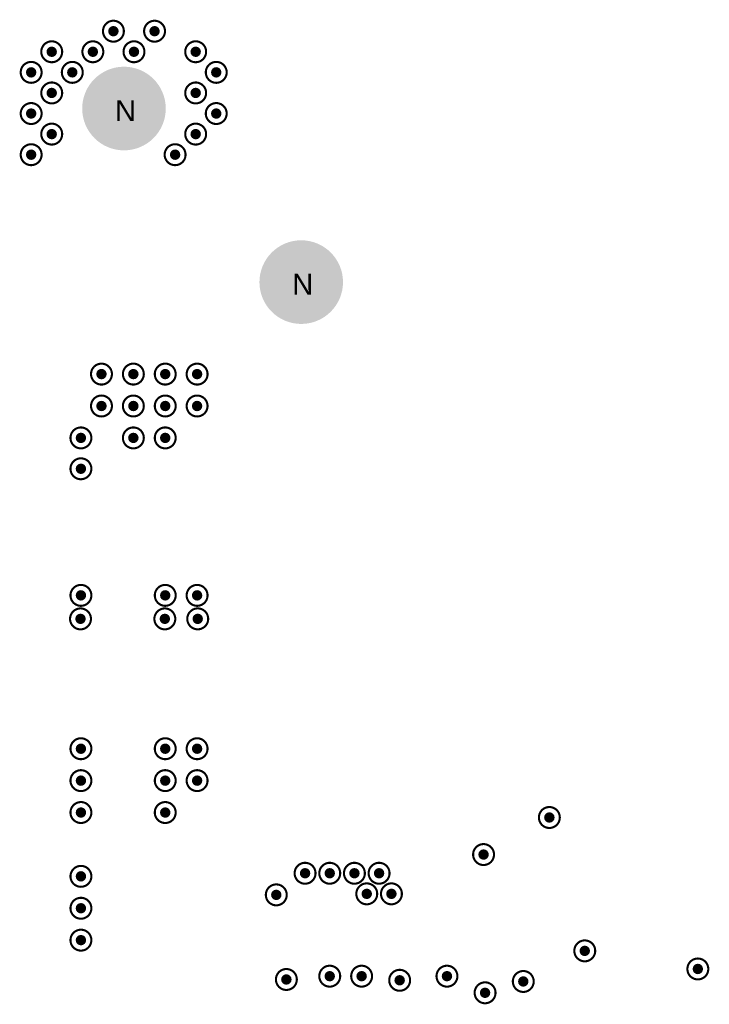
# Model space of a CAD drawing. Header units: inches. Extents: x -11.9 to 0, y -4.1 to 7.1.
# Tile 50 of 54: x -2.905 to -2.245, y 4.384 to 5.326. Entities that reach past the tile are written whole.
import ezdxf

# ---------------------------------------------------------------- set-up
doc = ezdxf.new("R2010")
doc.units = ezdxf.units.IN
doc.header["$MEASUREMENT"] = 0
for name, color, linetype in [('DrillDrawing', 1, 'Continuous'), ('MultiLayer', 9, 'Continuous'), ('PadHoleLayer', 156, 'Continuous'), ('ViaHoleLayer', 16, 'Continuous')]:
    doc.layers.add(name, color=color, linetype=linetype)
doc.styles.add('Arial', font='txt', dxfattribs={"height": 0.2})

# ---------------------------------------------------------------- blocks, each defined once
blk = doc.blocks.new('K_______5117_40')
at = {"layer": 'MultiLayer'}
h = blk.add_hatch(color=9, dxfattribs=at)
edge = h.paths.add_edge_path()
edge.add_arc((0, 0), 0.04, 0, 360)
at = {"layer": 'PadHoleLayer'}
h = blk.add_hatch(color=156, dxfattribs=at)
edge = h.paths.add_edge_path()
edge.add_arc((0, 0), 0.02, 0, 360)
blk = doc.blocks.new('K_______5001_46')
at = {"layer": 'MultiLayer'}
h = blk.add_hatch(color=9, dxfattribs=at)
edge = h.paths.add_edge_path()
edge.add_arc((0, 0), 0.04, 0, 360)
at = {"layer": 'PadHoleLayer'}
h = blk.add_hatch(color=156, dxfattribs=at)
edge = h.paths.add_edge_path()
edge.add_arc((0, 0), 0.02, 0, 360)

msp = doc.modelspace()

# ---------------------------------------------------------------- hatches: boundary and pattern name
at = {"layer": 'ViaHoleLayer'}
h = msp.add_hatch(color=16, dxfattribs=at)
edge = h.paths.add_edge_path()
edge.add_arc((-2.81496, 5.31496), 0.005, 0, 360)
h = msp.add_hatch(color=16, dxfattribs=at)
edge = h.paths.add_edge_path()
edge.add_arc((-2.77559, 5.31496), 0.005, 0, 360)
h = msp.add_hatch(color=16, dxfattribs=at)
edge = h.paths.add_edge_path()
edge.add_arc((-2.87402, 5.29528), 0.005, 0, 360)
h = msp.add_hatch(color=16, dxfattribs=at)
edge = h.paths.add_edge_path()
edge.add_arc((-2.83465, 5.29528), 0.005, 0, 360)
h = msp.add_hatch(color=16, dxfattribs=at)
edge = h.paths.add_edge_path()
edge.add_arc((-2.79528, 5.29528), 0.005, 0, 360)
h = msp.add_hatch(color=16, dxfattribs=at)
edge = h.paths.add_edge_path()
edge.add_arc((-2.73622, 5.29528), 0.005, 0, 360)
h = msp.add_hatch(color=16, dxfattribs=at)
edge = h.paths.add_edge_path()
edge.add_arc((-2.8937, 5.27559), 0.005, 0, 360)
h = msp.add_hatch(color=16, dxfattribs=at)
edge = h.paths.add_edge_path()
edge.add_arc((-2.85433, 5.27559), 0.005, 0, 360)
h = msp.add_hatch(color=16, dxfattribs=at)
edge = h.paths.add_edge_path()
edge.add_arc((-2.71654, 5.27559), 0.005, 0, 360)
h = msp.add_hatch(color=16, dxfattribs=at)
edge = h.paths.add_edge_path()
edge.add_arc((-2.87402, 5.25591), 0.005, 0, 360)
h = msp.add_hatch(color=16, dxfattribs=at)
edge = h.paths.add_edge_path()
edge.add_arc((-2.73622, 5.25591), 0.005, 0, 360)
h = msp.add_hatch(color=16, dxfattribs=at)
edge = h.paths.add_edge_path()
edge.add_arc((-2.8937, 5.23622), 0.005, 0, 360)
h = msp.add_hatch(color=16, dxfattribs=at)
edge = h.paths.add_edge_path()
edge.add_arc((-2.71654, 5.23622), 0.005, 0, 360)
h = msp.add_hatch(color=16, dxfattribs=at)
edge = h.paths.add_edge_path()
edge.add_arc((-2.87402, 5.21654), 0.005, 0, 360)
h = msp.add_hatch(color=16, dxfattribs=at)
edge = h.paths.add_edge_path()
edge.add_arc((-2.73622, 5.21654), 0.005, 0, 360)
h = msp.add_hatch(color=16, dxfattribs=at)
edge = h.paths.add_edge_path()
edge.add_arc((-2.8937, 5.19685), 0.005, 0, 360)
h = msp.add_hatch(color=16, dxfattribs=at)
edge = h.paths.add_edge_path()
edge.add_arc((-2.75591, 5.19685), 0.005, 0, 360)
h = msp.add_hatch(color=16, dxfattribs=at)
edge = h.paths.add_edge_path()
edge.add_arc((-2.82639, 4.98703), 0.005, 0, 360)
h = msp.add_hatch(color=16, dxfattribs=at)
edge = h.paths.add_edge_path()
edge.add_arc((-2.79587, 4.98703), 0.005, 0, 360)
h = msp.add_hatch(color=16, dxfattribs=at)
edge = h.paths.add_edge_path()
edge.add_arc((-2.76536, 4.98703), 0.005, 0, 360)
h = msp.add_hatch(color=16, dxfattribs=at)
edge = h.paths.add_edge_path()
edge.add_arc((-2.73485, 4.98703), 0.005, 0, 360)
h = msp.add_hatch(color=16, dxfattribs=at)
edge = h.paths.add_edge_path()
edge.add_arc((-2.82639, 4.95652), 0.005, 0, 360)
h = msp.add_hatch(color=16, dxfattribs=at)
edge = h.paths.add_edge_path()
edge.add_arc((-2.79587, 4.95652), 0.005, 0, 360)
h = msp.add_hatch(color=16, dxfattribs=at)
edge = h.paths.add_edge_path()
edge.add_arc((-2.76536, 4.95652), 0.005, 0, 360)
h = msp.add_hatch(color=16, dxfattribs=at)
edge = h.paths.add_edge_path()
edge.add_arc((-2.73485, 4.95652), 0.005, 0, 360)
h = msp.add_hatch(color=16, dxfattribs=at)
edge = h.paths.add_edge_path()
edge.add_arc((-2.84607, 4.92601), 0.005, 0, 360)
h = msp.add_hatch(color=16, dxfattribs=at)
edge = h.paths.add_edge_path()
edge.add_arc((-2.79587, 4.92601), 0.005, 0, 360)
h = msp.add_hatch(color=16, dxfattribs=at)
edge = h.paths.add_edge_path()
edge.add_arc((-2.76536, 4.92601), 0.005, 0, 360)
h = msp.add_hatch(color=16, dxfattribs=at)
edge = h.paths.add_edge_path()
edge.add_arc((-2.84607, 4.89648), 0.005, 0, 360)
h = msp.add_hatch(color=16, dxfattribs=at)
edge = h.paths.add_edge_path()
edge.add_arc((-2.84607, 4.77542), 0.005, 0, 360)
h = msp.add_hatch(color=16, dxfattribs=at)
edge = h.paths.add_edge_path()
edge.add_arc((-2.76536, 4.77542), 0.005, 0, 360)
h = msp.add_hatch(color=16, dxfattribs=at)
edge = h.paths.add_edge_path()
edge.add_arc((-2.73485, 4.77542), 0.005, 0, 360)
h = msp.add_hatch(color=16, dxfattribs=at)
edge = h.paths.add_edge_path()
edge.add_arc((-2.84646, 4.75295), 0.005, 0, 360)
h = msp.add_hatch(color=16, dxfattribs=at)
edge = h.paths.add_edge_path()
edge.add_arc((-2.76575, 4.75295), 0.005, 0, 360)
h = msp.add_hatch(color=16, dxfattribs=at)
edge = h.paths.add_edge_path()
edge.add_arc((-2.73425, 4.75295), 0.005, 0, 360)
h = msp.add_hatch(color=16, dxfattribs=at)
edge = h.paths.add_edge_path()
edge.add_arc((-2.84607, 4.62876), 0.005, 0, 360)
h = msp.add_hatch(color=16, dxfattribs=at)
edge = h.paths.add_edge_path()
edge.add_arc((-2.76536, 4.62876), 0.005, 0, 360)
h = msp.add_hatch(color=16, dxfattribs=at)
edge = h.paths.add_edge_path()
edge.add_arc((-2.73485, 4.62876), 0.005, 0, 360)
h = msp.add_hatch(color=16, dxfattribs=at)
edge = h.paths.add_edge_path()
edge.add_arc((-2.84607, 4.59825), 0.005, 0, 360)
h = msp.add_hatch(color=16, dxfattribs=at)
edge = h.paths.add_edge_path()
edge.add_arc((-2.76536, 4.59825), 0.005, 0, 360)
h = msp.add_hatch(color=16, dxfattribs=at)
edge = h.paths.add_edge_path()
edge.add_arc((-2.73485, 4.59825), 0.005, 0, 360)
h = msp.add_hatch(color=16, dxfattribs=at)
edge = h.paths.add_edge_path()
edge.add_arc((-2.84607, 4.56774), 0.005, 0, 360)
h = msp.add_hatch(color=16, dxfattribs=at)
edge = h.paths.add_edge_path()
edge.add_arc((-2.76536, 4.56774), 0.005, 0, 360)
h = msp.add_hatch(color=16, dxfattribs=at)
edge = h.paths.add_edge_path()
edge.add_arc((-2.39764, 4.56299), 0.005, 0, 360)
h = msp.add_hatch(color=16, dxfattribs=at)
edge = h.paths.add_edge_path()
edge.add_arc((-2.46063, 4.52756), 0.005, 0, 360)
h = msp.add_hatch(color=16, dxfattribs=at)
edge = h.paths.add_edge_path()
edge.add_arc((-2.84607, 4.50672), 0.005, 0, 360)
h = msp.add_hatch(color=16, dxfattribs=at)
edge = h.paths.add_edge_path()
edge.add_arc((-2.6315, 4.50967), 0.005, 0, 360)
h = msp.add_hatch(color=16, dxfattribs=at)
edge = h.paths.add_edge_path()
edge.add_arc((-2.60788, 4.50967), 0.005, 0, 360)
h = msp.add_hatch(color=16, dxfattribs=at)
edge = h.paths.add_edge_path()
edge.add_arc((-2.58426, 4.50967), 0.005, 0, 360)
h = msp.add_hatch(color=16, dxfattribs=at)
edge = h.paths.add_edge_path()
edge.add_arc((-2.56064, 4.50967), 0.005, 0, 360)
h = msp.add_hatch(color=16, dxfattribs=at)
edge = h.paths.add_edge_path()
edge.add_arc((-2.65906, 4.489), 0.005, 0, 360)
h = msp.add_hatch(color=16, dxfattribs=at)
edge = h.paths.add_edge_path()
edge.add_arc((-2.57245, 4.48998), 0.005, 0, 360)
h = msp.add_hatch(color=16, dxfattribs=at)
edge = h.paths.add_edge_path()
edge.add_arc((-2.54883, 4.48998), 0.005, 0, 360)
h = msp.add_hatch(color=16, dxfattribs=at)
edge = h.paths.add_edge_path()
edge.add_arc((-2.84607, 4.4762), 0.005, 0, 360)
h = msp.add_hatch(color=16, dxfattribs=at)
edge = h.paths.add_edge_path()
edge.add_arc((-2.84607, 4.44569), 0.005, 0, 360)
h = msp.add_hatch(color=16, dxfattribs=at)
edge = h.paths.add_edge_path()
edge.add_arc((-2.36376, 4.43545), 0.005, 0, 360)
h = msp.add_hatch(color=16, dxfattribs=at)
edge = h.paths.add_edge_path()
edge.add_arc((-2.60788, 4.41124), 0.005, 0, 360)
h = msp.add_hatch(color=16, dxfattribs=at)
edge = h.paths.add_edge_path()
edge.add_arc((-2.57737, 4.41124), 0.005, 0, 360)
h = msp.add_hatch(color=16, dxfattribs=at)
edge = h.paths.add_edge_path()
edge.add_arc((-2.49568, 4.41124), 0.005, 0, 360)
h = msp.add_hatch(color=16, dxfattribs=at)
edge = h.paths.add_edge_path()
edge.add_arc((-2.25552, 4.41813), 0.005, 0, 360)
h = msp.add_hatch(color=16, dxfattribs=at)
edge = h.paths.add_edge_path()
edge.add_arc((-2.64939, 4.40808), 0.005, 0, 360)
h = msp.add_hatch(color=16, dxfattribs=at)
edge = h.paths.add_edge_path()
edge.add_arc((-2.54095, 4.40731), 0.005, 0, 360)
h = msp.add_hatch(color=16, dxfattribs=at)
edge = h.paths.add_edge_path()
edge.add_arc((-2.42262, 4.40618), 0.005, 0, 360)
h = msp.add_hatch(color=16, dxfattribs=at)
edge = h.paths.add_edge_path()
edge.add_arc((-2.45918, 4.39534), 0.005, 0, 360)

# ---------------------------------------------------------------- linework, layer by layer
at = {"layer": 'DrillDrawing'}
for points, const_width in [([(-2.80496, 5.31496, 1), (-2.82496, 5.31496, 1)], 0.002), ([(-2.76559, 5.31496, 1), (-2.78559, 5.31496, 1)], 0.002), ([(-2.82546, 5.31496, 1), (-2.82446, 5.31496, 1)], 0.001), ([(-2.80546, 5.31496, 1), (-2.80446, 5.31496, 1)], 0.001), ([(-2.78609, 5.31496, 1), (-2.78509, 5.31496, 1)], 0.001), ([(-2.76609, 5.31496, 1), (-2.76509, 5.31496, 1)], 0.001), ([(-2.86402, 5.29528, 1), (-2.88402, 5.29528, 1)], 0.002), ([(-2.82465, 5.29528, 1), (-2.84465, 5.29528, 1)], 0.002), ([(-2.78528, 5.29528, 1), (-2.80528, 5.29528, 1)], 0.002), ([(-2.72622, 5.29528, 1), (-2.74622, 5.29528, 1)], 0.002), ([(-2.88452, 5.29528, 1), (-2.88352, 5.29528, 1)], 0.001), ([(-2.86452, 5.29528, 1), (-2.86352, 5.29528, 1)], 0.001), ([(-2.84515, 5.29528, 1), (-2.84415, 5.29528, 1)], 0.001), ([(-2.82515, 5.29528, 1), (-2.82415, 5.29528, 1)], 0.001), ([(-2.80578, 5.29528, 1), (-2.80478, 5.29528, 1)], 0.001), ([(-2.78578, 5.29528, 1), (-2.78478, 5.29528, 1)], 0.001), ([(-2.74672, 5.29528, 1), (-2.74572, 5.29528, 1)], 0.001), ([(-2.72672, 5.29528, 1), (-2.72572, 5.29528, 1)], 0.001), ([(-2.8837, 5.27559, 1), (-2.9037, 5.27559, 1)], 0.002), ([(-2.84433, 5.27559, 1), (-2.86433, 5.27559, 1)], 0.002), ([(-2.70654, 5.27559, 1), (-2.72654, 5.27559, 1)], 0.002), ([(-2.9042, 5.27559, 1), (-2.9032, 5.27559, 1)], 0.001), ([(-2.8842, 5.27559, 1), (-2.8832, 5.27559, 1)], 0.001), ([(-2.86483, 5.27559, 1), (-2.86383, 5.27559, 1)], 0.001), ([(-2.84483, 5.27559, 1), (-2.84383, 5.27559, 1)], 0.001), ([(-2.72704, 5.27559, 1), (-2.72604, 5.27559, 1)], 0.001), ([(-2.70704, 5.27559, 1), (-2.70604, 5.27559, 1)], 0.001), ([(-2.86402, 5.25591, 1), (-2.88402, 5.25591, 1)], 0.002), ([(-2.72622, 5.25591, 1), (-2.74622, 5.25591, 1)], 0.002), ([(-2.88452, 5.25591, 1), (-2.88352, 5.25591, 1)], 0.001), ([(-2.86452, 5.25591, 1), (-2.86352, 5.25591, 1)], 0.001), ([(-2.74672, 5.25591, 1), (-2.74572, 5.25591, 1)], 0.001), ([(-2.72672, 5.25591, 1), (-2.72572, 5.25591, 1)], 0.001), ([(-2.8837, 5.23622, 1), (-2.9037, 5.23622, 1)], 0.002), ([(-2.70654, 5.23622, 1), (-2.72654, 5.23622, 1)], 0.002), ([(-2.9042, 5.23622, 1), (-2.9032, 5.23622, 1)], 0.001), ([(-2.8842, 5.23622, 1), (-2.8832, 5.23622, 1)], 0.001), ([(-2.72704, 5.23622, 1), (-2.72604, 5.23622, 1)], 0.001), ([(-2.70704, 5.23622, 1), (-2.70604, 5.23622, 1)], 0.001), ([(-2.86402, 5.21654, 1), (-2.88402, 5.21654, 1)], 0.002), ([(-2.72622, 5.21654, 1), (-2.74622, 5.21654, 1)], 0.002), ([(-2.88452, 5.21654, 1), (-2.88352, 5.21654, 1)], 0.001), ([(-2.86452, 5.21654, 1), (-2.86352, 5.21654, 1)], 0.001), ([(-2.74672, 5.21654, 1), (-2.74572, 5.21654, 1)], 0.001), ([(-2.72672, 5.21654, 1), (-2.72572, 5.21654, 1)], 0.001), ([(-2.8837, 5.19685, 1), (-2.9037, 5.19685, 1)], 0.002), ([(-2.74591, 5.19685, 1), (-2.76591, 5.19685, 1)], 0.002), ([(-2.9042, 5.19685, 1), (-2.9032, 5.19685, 1)], 0.001), ([(-2.8842, 5.19685, 1), (-2.8832, 5.19685, 1)], 0.001), ([(-2.76641, 5.19685, 1), (-2.76541, 5.19685, 1)], 0.001), ([(-2.74641, 5.19685, 1), (-2.74541, 5.19685, 1)], 0.001), ([(-2.81639, 4.98703, 1), (-2.83639, 4.98703, 1)], 0.002), ([(-2.78587, 4.98703, 1), (-2.80587, 4.98703, 1)], 0.002), ([(-2.75536, 4.98703, 1), (-2.77536, 4.98703, 1)], 0.002), ([(-2.72485, 4.98703, 1), (-2.74485, 4.98703, 1)], 0.002), ([(-2.83689, 4.98703, 1), (-2.83589, 4.98703, 1)], 0.001), ([(-2.81689, 4.98703, 1), (-2.81589, 4.98703, 1)], 0.001), ([(-2.80637, 4.98703, 1), (-2.80537, 4.98703, 1)], 0.001), ([(-2.78637, 4.98703, 1), (-2.78537, 4.98703, 1)], 0.001), ([(-2.77586, 4.98703, 1), (-2.77486, 4.98703, 1)], 0.001), ([(-2.75586, 4.98703, 1), (-2.75486, 4.98703, 1)], 0.001), ([(-2.74535, 4.98703, 1), (-2.74435, 4.98703, 1)], 0.001), ([(-2.72535, 4.98703, 1), (-2.72435, 4.98703, 1)], 0.001), ([(-2.81639, 4.95652, 1), (-2.83639, 4.95652, 1)], 0.002), ([(-2.78587, 4.95652, 1), (-2.80587, 4.95652, 1)], 0.002), ([(-2.75536, 4.95652, 1), (-2.77536, 4.95652, 1)], 0.002), ([(-2.72485, 4.95652, 1), (-2.74485, 4.95652, 1)], 0.002), ([(-2.83689, 4.95652, 1), (-2.83589, 4.95652, 1)], 0.001), ([(-2.81689, 4.95652, 1), (-2.81589, 4.95652, 1)], 0.001), ([(-2.80637, 4.95652, 1), (-2.80537, 4.95652, 1)], 0.001), ([(-2.78637, 4.95652, 1), (-2.78537, 4.95652, 1)], 0.001), ([(-2.77586, 4.95652, 1), (-2.77486, 4.95652, 1)], 0.001), ([(-2.75586, 4.95652, 1), (-2.75486, 4.95652, 1)], 0.001), ([(-2.74535, 4.95652, 1), (-2.74435, 4.95652, 1)], 0.001), ([(-2.72535, 4.95652, 1), (-2.72435, 4.95652, 1)], 0.001), ([(-2.83607, 4.92601, 1), (-2.85607, 4.92601, 1)], 0.002), ([(-2.78587, 4.92601, 1), (-2.80587, 4.92601, 1)], 0.002), ([(-2.75536, 4.92601, 1), (-2.77536, 4.92601, 1)], 0.002), ([(-2.85657, 4.92601, 1), (-2.85557, 4.92601, 1)], 0.001), ([(-2.83657, 4.92601, 1), (-2.83557, 4.92601, 1)], 0.001), ([(-2.80637, 4.92601, 1), (-2.80537, 4.92601, 1)], 0.001), ([(-2.78637, 4.92601, 1), (-2.78537, 4.92601, 1)], 0.001), ([(-2.77586, 4.92601, 1), (-2.77486, 4.92601, 1)], 0.001), ([(-2.75586, 4.92601, 1), (-2.75486, 4.92601, 1)], 0.001), ([(-2.83607, 4.89648, 1), (-2.85607, 4.89648, 1)], 0.002), ([(-2.85657, 4.89648, 1), (-2.85557, 4.89648, 1)], 0.001), ([(-2.83657, 4.89648, 1), (-2.83557, 4.89648, 1)], 0.001), ([(-2.83607, 4.77542, 1), (-2.85607, 4.77542, 1)], 0.002), ([(-2.75536, 4.77542, 1), (-2.77536, 4.77542, 1)], 0.002), ([(-2.72485, 4.77542, 1), (-2.74485, 4.77542, 1)], 0.002), ([(-2.85657, 4.77542, 1), (-2.85557, 4.77542, 1)], 0.001), ([(-2.83657, 4.77542, 1), (-2.83557, 4.77542, 1)], 0.001), ([(-2.77586, 4.77542, 1), (-2.77486, 4.77542, 1)], 0.001), ([(-2.75586, 4.77542, 1), (-2.75486, 4.77542, 1)], 0.001), ([(-2.74535, 4.77542, 1), (-2.74435, 4.77542, 1)], 0.001), ([(-2.72535, 4.77542, 1), (-2.72435, 4.77542, 1)], 0.001), ([(-2.83646, 4.75295, 1), (-2.85646, 4.75295, 1)], 0.002), ([(-2.75575, 4.75295, 1), (-2.77575, 4.75295, 1)], 0.002), ([(-2.72425, 4.75295, 1), (-2.74425, 4.75295, 1)], 0.002), ([(-2.85696, 4.75295, 1), (-2.85596, 4.75295, 1)], 0.001), ([(-2.83696, 4.75295, 1), (-2.83596, 4.75295, 1)], 0.001), ([(-2.77625, 4.75295, 1), (-2.77525, 4.75295, 1)], 0.001), ([(-2.75625, 4.75295, 1), (-2.75525, 4.75295, 1)], 0.001), ([(-2.74475, 4.75295, 1), (-2.74375, 4.75295, 1)], 0.001), ([(-2.72475, 4.75295, 1), (-2.72375, 4.75295, 1)], 0.001), ([(-2.83607, 4.62876, 1), (-2.85607, 4.62876, 1)], 0.002), ([(-2.75536, 4.62876, 1), (-2.77536, 4.62876, 1)], 0.002), ([(-2.72485, 4.62876, 1), (-2.74485, 4.62876, 1)], 0.002), ([(-2.85657, 4.62876, 1), (-2.85557, 4.62876, 1)], 0.001), ([(-2.83657, 4.62876, 1), (-2.83557, 4.62876, 1)], 0.001), ([(-2.77586, 4.62876, 1), (-2.77486, 4.62876, 1)], 0.001), ([(-2.75586, 4.62876, 1), (-2.75486, 4.62876, 1)], 0.001), ([(-2.74535, 4.62876, 1), (-2.74435, 4.62876, 1)], 0.001), ([(-2.72535, 4.62876, 1), (-2.72435, 4.62876, 1)], 0.001), ([(-2.83607, 4.59825, 1), (-2.85607, 4.59825, 1)], 0.002), ([(-2.75536, 4.59825, 1), (-2.77536, 4.59825, 1)], 0.002), ([(-2.72485, 4.59825, 1), (-2.74485, 4.59825, 1)], 0.002), ([(-2.85657, 4.59825, 1), (-2.85557, 4.59825, 1)], 0.001), ([(-2.83657, 4.59825, 1), (-2.83557, 4.59825, 1)], 0.001), ([(-2.77586, 4.59825, 1), (-2.77486, 4.59825, 1)], 0.001), ([(-2.75586, 4.59825, 1), (-2.75486, 4.59825, 1)], 0.001), ([(-2.74535, 4.59825, 1), (-2.74435, 4.59825, 1)], 0.001), ([(-2.72535, 4.59825, 1), (-2.72435, 4.59825, 1)], 0.001), ([(-2.83607, 4.56774, 1), (-2.85607, 4.56774, 1)], 0.002), ([(-2.75536, 4.56774, 1), (-2.77536, 4.56774, 1)], 0.002), ([(-2.85657, 4.56774, 1), (-2.85557, 4.56774, 1)], 0.001), ([(-2.83657, 4.56774, 1), (-2.83557, 4.56774, 1)], 0.001), ([(-2.77586, 4.56774, 1), (-2.77486, 4.56774, 1)], 0.001), ([(-2.75586, 4.56774, 1), (-2.75486, 4.56774, 1)], 0.001), ([(-2.38764, 4.56299, 1), (-2.40764, 4.56299, 1)], 0.002), ([(-2.40814, 4.56299, 1), (-2.40714, 4.56299, 1)], 0.001), ([(-2.38814, 4.56299, 1), (-2.38714, 4.56299, 1)], 0.001), ([(-2.45063, 4.52756, 1), (-2.47063, 4.52756, 1)], 0.002), ([(-2.6215, 4.50967, 1), (-2.6415, 4.50967, 1)], 0.002), ([(-2.59788, 4.50967, 1), (-2.61788, 4.50967, 1)], 0.002), ([(-2.57426, 4.50967, 1), (-2.59426, 4.50967, 1)], 0.002), ([(-2.55064, 4.50967, 1), (-2.57064, 4.50967, 1)], 0.002), ([(-2.47113, 4.52756, 1), (-2.47013, 4.52756, 1)], 0.001), ([(-2.45113, 4.52756, 1), (-2.45013, 4.52756, 1)], 0.001), ([(-2.83607, 4.50672, 1), (-2.85607, 4.50672, 1)], 0.002), ([(-2.642, 4.50967, 1), (-2.641, 4.50967, 1)], 0.001), ([(-2.622, 4.50967, 1), (-2.621, 4.50967, 1)], 0.001), ([(-2.61838, 4.50967, 1), (-2.61738, 4.50967, 1)], 0.001), ([(-2.59838, 4.50967, 1), (-2.59738, 4.50967, 1)], 0.001), ([(-2.59476, 4.50967, 1), (-2.59376, 4.50967, 1)], 0.001), ([(-2.57476, 4.50967, 1), (-2.57376, 4.50967, 1)], 0.001), ([(-2.57114, 4.50967, 1), (-2.57014, 4.50967, 1)], 0.001), ([(-2.55114, 4.50967, 1), (-2.55014, 4.50967, 1)], 0.001), ([(-2.85657, 4.50672, 1), (-2.85557, 4.50672, 1)], 0.001), ([(-2.83657, 4.50672, 1), (-2.83557, 4.50672, 1)], 0.001), ([(-2.56245, 4.48998, 1), (-2.58245, 4.48998, 1)], 0.002), ([(-2.53883, 4.48998, 1), (-2.55883, 4.48998, 1)], 0.002), ([(-2.64906, 4.489, 1), (-2.66906, 4.489, 1)], 0.002), ([(-2.83607, 4.4762, 1), (-2.85607, 4.4762, 1)], 0.002), ([(-2.66956, 4.489, 1), (-2.66856, 4.489, 1)], 0.001), ([(-2.64956, 4.489, 1), (-2.64856, 4.489, 1)], 0.001), ([(-2.58295, 4.48998, 1), (-2.58195, 4.48998, 1)], 0.001), ([(-2.56295, 4.48998, 1), (-2.56195, 4.48998, 1)], 0.001), ([(-2.55933, 4.48998, 1), (-2.55833, 4.48998, 1)], 0.001), ([(-2.53933, 4.48998, 1), (-2.53833, 4.48998, 1)], 0.001), ([(-2.85657, 4.4762, 1), (-2.85557, 4.4762, 1)], 0.001), ([(-2.83657, 4.4762, 1), (-2.83557, 4.4762, 1)], 0.001), ([(-2.83607, 4.44569, 1), (-2.85607, 4.44569, 1)], 0.002), ([(-2.85657, 4.44569, 1), (-2.85557, 4.44569, 1)], 0.001), ([(-2.83657, 4.44569, 1), (-2.83557, 4.44569, 1)], 0.001), ([(-2.35376, 4.43545, 1), (-2.37376, 4.43545, 1)], 0.002), ([(-2.37426, 4.43545, 1), (-2.37326, 4.43545, 1)], 0.001), ([(-2.35426, 4.43545, 1), (-2.35326, 4.43545, 1)], 0.001), ([(-2.24552, 4.41813, 1), (-2.26552, 4.41813, 1)], 0.002), ([(-2.63939, 4.40808, 1), (-2.65939, 4.40808, 1)], 0.002), ([(-2.59788, 4.41124, 1), (-2.61788, 4.41124, 1)], 0.002), ([(-2.56737, 4.41124, 1), (-2.58737, 4.41124, 1)], 0.002), ([(-2.53095, 4.40731, 1), (-2.55095, 4.40731, 1)], 0.002), ([(-2.48568, 4.41124, 1), (-2.50568, 4.41124, 1)], 0.002), ([(-2.41262, 4.40618, 1), (-2.43262, 4.40618, 1)], 0.002), ([(-2.26602, 4.41813, 1), (-2.26502, 4.41813, 1)], 0.001), ([(-2.24602, 4.41813, 1), (-2.24502, 4.41813, 1)], 0.001), ([(-2.65989, 4.40808, 1), (-2.65889, 4.40808, 1)], 0.001), ([(-2.63989, 4.40808, 1), (-2.63889, 4.40808, 1)], 0.001), ([(-2.61838, 4.41124, 1), (-2.61738, 4.41124, 1)], 0.001), ([(-2.59838, 4.41124, 1), (-2.59738, 4.41124, 1)], 0.001), ([(-2.58787, 4.41124, 1), (-2.58687, 4.41124, 1)], 0.001), ([(-2.56787, 4.41124, 1), (-2.56687, 4.41124, 1)], 0.001), ([(-2.55145, 4.40731, 1), (-2.55045, 4.40731, 1)], 0.001), ([(-2.53145, 4.40731, 1), (-2.53045, 4.40731, 1)], 0.001), ([(-2.50618, 4.41124, 1), (-2.50518, 4.41124, 1)], 0.001), ([(-2.48618, 4.41124, 1), (-2.48518, 4.41124, 1)], 0.001), ([(-2.43312, 4.40618, 1), (-2.43212, 4.40618, 1)], 0.001), ([(-2.41312, 4.40618, 1), (-2.41212, 4.40618, 1)], 0.001), ([(-2.44918, 4.39534, 1), (-2.46918, 4.39534, 1)], 0.002), ([(-2.46968, 4.39534, 1), (-2.46868, 4.39534, 1)], 0.001), ([(-2.44968, 4.39534, 1), (-2.44868, 4.39534, 1)], 0.001)]:
    msp.add_lwpolyline(points, format="xyb", close=True, dxfattribs=dict(at, const_width=const_width))

# ---------------------------------------------------------------- block references
at = {"rotation": 90}
for name, p in [('K_______5001_46', (-2.80485, 5.241)), ('K_______5117_40', (-2.63518, 5.075))]:
    msp.add_blockref(name, p, dxfattribs=at)

# ---------------------------------------------------------------- texts
at = {"layer": 'DrillDrawing', "style": 'Arial'}
for p in [(-2.81351, 5.229), (-2.64385, 5.063)]:
    msp.add_text('N', height=0.02, dxfattribs=at).set_placement(p)

doc.saveas('drawing.dxf')
